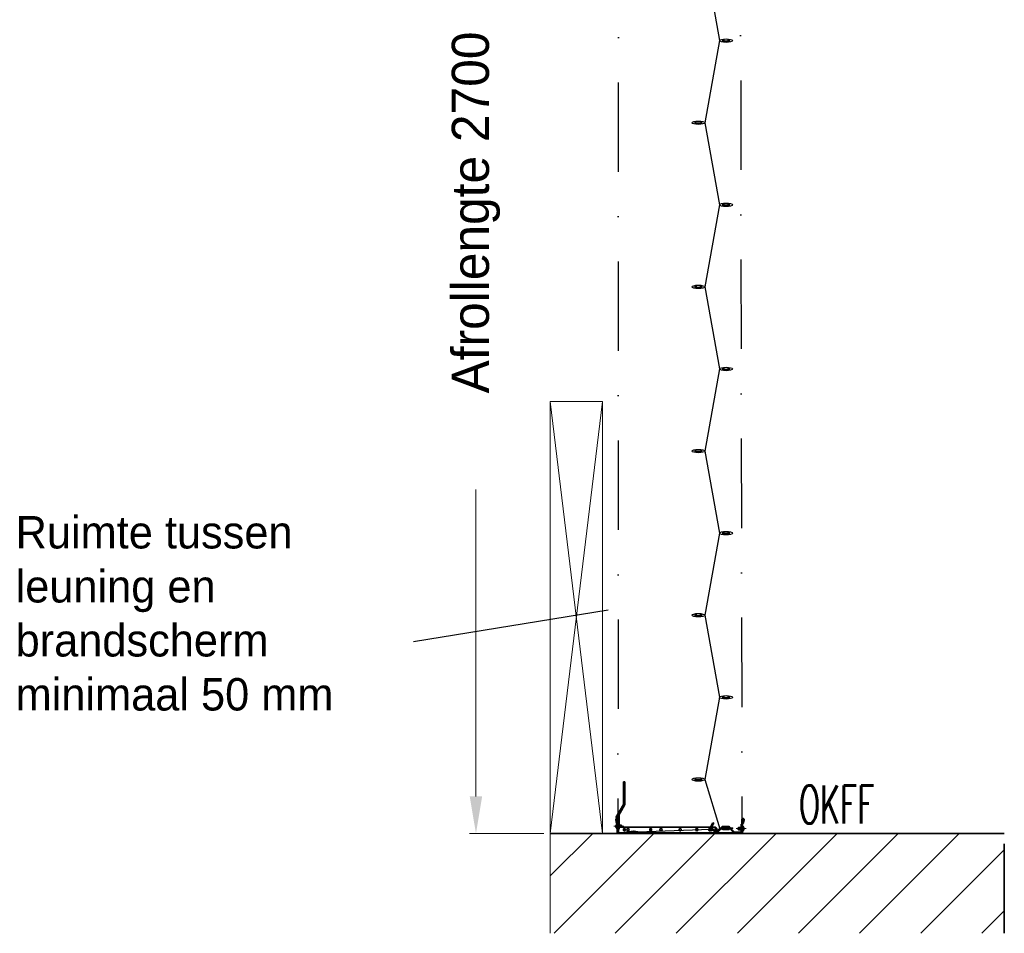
# Model space of a CAD drawing. Extents: x 50445 to 145605, y -10968 to 41989.
# Tile 42 of 256: x 60018 to 62297, y 15429 to 17544. Entities that reach past the tile are written whole.
import ezdxf

# ---------------------------------------------------------------- set-up
doc = ezdxf.new("R2010")
doc.units = 0
doc.header["$LTSCALE"] = 414.30304
doc.header["$MEASUREMENT"] = 0
doc.linetypes.add('DASHDOT', pattern=[1, 0.5, -0.25, 0, -0.25])
doc.linetypes.add('DASHED', pattern=[0.75, 0.5, -0.25])
doc.layers.get('0').update_dxf_attribs({"linetype": 'CONTINUOUS'})
doc.layers.get('Defpoints').update_dxf_attribs({"linetype": 'CONTINUOUS'})
for name, color, linetype, lineweight in [('BESCHRIFTUNG 025', 7, 'CONTINUOUS', 25), ('BLECH', 5, 'CONTINUOUS', 35), ('GEWEBE', 171, 'CONTINUOUS', 25), ('GEWINDELINIEN', 94, 'CONTINUOUS', 18), ('HILFSLINIEN', 3, 'CONTINUOUS', 13), ('LIJN18', 30, 'CONTINUOUS', 18), ('MITTELLINIEN', 7, 'DASHDOT', 18), ('PROMAT', 7, 'CONTINUOUS', 35), ('SCHRAFFUR WÄNDE', 34, 'CONTINUOUS', 18), ('STAHLBAU', 7, 'CONTINUOUS', 35), ('Standard', 7, 'CONTINUOUS', 25), ('UNSICHTBARE', 7, 'DASHED', 18)]:
    doc.layers.add(name, color=color, linetype=linetype, lineweight=lineweight)
doc.styles.add('Isonorm', font='txt.shx')
doc.dimstyles.get("Standard").update_dxf_attribs({"dimtxt": 0.18, "dimasz": 0.18, "dimexe": 0.18, "dimexo": 0.0625, "dimgap": 0.09, "dimtad": 0, "dimtih": 1, "dimtoh": 1, "dimdec": 4, "dimzin": 0, "dimdsep": 46, "dimtxsty": 'Standard', "dimcen": 0.09, "dimadec": 0, "dimazin": 0, "dimtfac": 1, "dimtdec": 4, "dimtofl": 0, "dimtmove": 0, "dimatfit": 3, "dimfxl": 1, "dimtolj": 1, "dimtzin": 0, "dimarcsym": 0})

# ---------------------------------------------------------------- blocks, each defined once
blk = doc.blocks.new('*D548')
at = {"layer": 'Defpoints', "color": 0, "linetype": 'Continuous', "lineweight": 0, "transparency": 16777216}
for p in [(61390.8, 18535.2), (61073.7, 15659.8), (61245.8, 15659.8)]:
    blk.add_point(p, dxfattribs=at)
at = {"layer": 'LIJN18', "color": 0, "linetype": 'Continuous', "lineweight": 0, "transparency": 16777216}
for p, q in [((61375.8, 18535.2), (61058.7, 18535.2)), ((61073.7, 18449.2), (61073.7, 17738.8)), ((61073.7, 15745.8), (61073.7, 16456.2)), ((61230.8, 15659.8), (61058.7, 15659.8))]:
    blk.add_line(p, q, dxfattribs=at)
for points in [[(61059.3, 18449.2), (61088, 18449.2), (61073.7, 18535.2)], [(61059.3, 15745.8), (61088, 15745.8), (61073.7, 15659.8)]]:
    blk.add_solid(points, dxfattribs=at)
at = {"layer": 'LIJN18', "color": 0, "linetype": 'Continuous', "lineweight": 0, "transparency": 16777216, "insert": (61073.7, 17097.5), "char_height": 86, "attachment_point": 5, "rotation": 90}
blk.add_mtext('\\A1;Afrollengte 2700', dxfattribs=at)

msp = doc.modelspace()

# ---------------------------------------------------------------- hatches: boundary and pattern name
at = {"layer": 'SCHRAFFUR WÄNDE'}
h = msp.add_hatch(dxfattribs=at)
h.set_pattern_fill('ANSI31', color=256, scale=32, style=0)
h.set_pattern_definition([(45, (43230.41, 6314.45), (-70.7107, 70.7107), [])])
h.paths.add_polyline_path([(61245.8, 15659.8), (61245.8, 15429), (62296.5, 15429), (62296.5, 15659.8)])

# ---------------------------------------------------------------- linework, layer by layer
at = {"linetype": 'Continuous', "lineweight": 0}
for p, q in [((61366.8, 16659.8), (61245.8, 16659.8)), ((61245.8, 16659.8), (61245.8, 15429)), ((61245.8, 16659.8), (61366.8, 15659.8)), ((61366.8, 16659.8), (61245.8, 15659.8)), ((61366.8, 15659.8), (61366.8, 16659.8)), ((61386.8, 15659.8), (61366.8, 15659.8))]:
    msp.add_line(p, q, dxfattribs=at)
at = {"layer": 'BLECH'}
for p, q in [((61418.2, 15779.8), (61415.2, 15779.8)), ((61415.2, 15779.8), (61415.2, 15727.4)), ((61418.2, 15779.8), (61418.2, 15727.4)), ((61397.7, 15696.8), (61415, 15726.9)), ((61400.3, 15695.3), (61417.6, 15725.4)), ((61402.3, 15703.7), (61402.3, 15669.8)), ((61405.3, 15669.8), (61405.3, 15703.7)), ((61397.4, 15691.8), (61399.1, 15683.5)), ((61400.3, 15695.3), (61397.7, 15696.8)), ((61398.8, 15692.1), (61400.6, 15683.8)), ((61399.1, 15683.5), (61400.6, 15683.8)), ((61400.8, 15692.3), (61400.8, 15662.3)), ((61402.3, 15692.3), (61402.3, 15662.3)), ((61622.2, 15684.6), (61617.5, 15676.3)), ((61624, 15683.6), (61619.2, 15675.3)), ((61622.2, 15684.6), (61624, 15683.6)), ((61687.3, 15665.3), (61687.3, 15681.3)), ((61687.3, 15681.3), (61689.3, 15681.3)), ((61689.3, 15662.3), (61689.3, 15692.3)), ((61689.3, 15665.3), (61689.3, 15681.3)), ((61690.8, 15662.3), (61690.8, 15692.3)), ((61692.8, 15692.1), (61691, 15683.8)), ((61692.5, 15683.5), (61691, 15683.8)), ((61694.3, 15691.8), (61692.5, 15683.5)), ((61402.3, 15669.8), (61405.3, 15669.8)), ((61403.3, 15661.3), (61688.3, 15661.3)), ((61403.3, 15659.8), (61688.3, 15659.8)), ((61403.8, 15674.8), (61403.8, 15659.8)), ((61626.1, 15674.8), (61405.6, 15674.8)), ((61618.1, 15671.5), (61627.1, 15662.5)), ((61619.5, 15672.9), (61628.5, 15663.9)), ((61631.1, 15661.3), (61631.1, 15669.8)), ((61642.6, 15675.1), (61631.3, 15663.9)), ((61644, 15673.7), (61632.8, 15662.5)), ((61644.5, 15675.6), (61660.5, 15675.6)), ((61644.5, 15675.6), (61644.5, 15673.6)), ((61644.5, 15675.6), (61660.5, 15675.6)), ((61644.5, 15675.6), (61644.5, 15673.6)), ((61644.5, 15673.6), (61660.5, 15673.6)), ((61644.5, 15673.6), (61660.5, 15673.6)), ((61645.4, 15676.3), (61657.4, 15676.3)), ((61645.4, 15674.3), (61657.4, 15674.3)), ((61658.8, 15673.7), (61670, 15662.5)), ((61660.2, 15675.1), (61671.4, 15663.9)), ((61660.5, 15675.6), (61660.5, 15673.6)), ((61660.5, 15675.6), (61660.5, 15673.6)), ((61672.8, 15663.3), (61685.3, 15663.3)), ((61672.8, 15661.3), (61685.3, 15661.3))]:
    msp.add_line(p, q, dxfattribs=at)
at = {"layer": 'BLECH', "linetype": 'DASHED'}
for p, q in [((61403.8, 15674.8), (61623.8, 15674.8)), ((61628.8, 15669.8), (61628.8, 15659.8))]:
    msp.add_line(p, q, dxfattribs=at)
at = {"layer": 'BLECH'}
for centre in [(61425.6, 15668.8), (61501.9, 15668.8), (61584.8, 15668.8), (61618.1, 15668.8)]:
    msp.add_circle(centre, 2.6, dxfattribs=at)
for centre, radius, start, end in [((61414.2, 15727.4), 1, 330, 0), ((61414.2, 15727.4), 4, 330, 0), ((61406.3, 15703.7), 4, 150, 180), ((61406.3, 15703.7), 1, 150, 180), ((61399.8, 15692.3), 2.5, 90, 192), ((61399.8, 15692.3), 1, 90, 192), ((61399.8, 15692.3), 2.5, 0, 90), ((61399.8, 15692.3), 1, 0, 90), ((61691.8, 15692.3), 2.5, 90, 180), ((61691.8, 15692.3), 1, 90, 180), ((61691.8, 15692.3), 2.5, 348, 90), ((61691.8, 15692.3), 1, 348, 90), ((61403.3, 15662.3), 2.5, 180, 270), ((61403.3, 15662.3), 1, 180, 270), ((61620.9, 15674.3), 4, 150, 225), ((61620.9, 15674.3), 2, 150, 225), ((61626.1, 15669.8), 5, 0, 90), ((61629.9, 15665.3), 4, 225, 315), ((61629.9, 15665.3), 2, 225, 315), ((61645.4, 15672.3), 4, 90, 135), ((61645.4, 15672.3), 2, 90, 135), ((61657.4, 15672.3), 4, 45, 90), ((61657.4, 15672.3), 2, 45, 90), ((61672.8, 15665.3), 4, 225, 270), ((61672.8, 15665.3), 2, 225, 270), ((61685.3, 15665.3), 2, 270, 0), ((61685.3, 15665.3), 4, 270, 0), ((61688.3, 15662.3), 2.5, 270, 0), ((61688.3, 15662.3), 1, 270, 0)]:
    msp.add_arc(centre, radius, start, end, dxfattribs=at)
at = {"layer": 'BLECH', "linetype": 'DASHED'}
msp.add_arc((61623.8, 15669.8), 5, 0, 90, dxfattribs=at)
for centre in [(61416.9, 15668.8), (61478.2, 15668.8), (61546.3, 15668.8), (61614.6, 15668.8)]:
    msp.add_ellipse(centre, major_axis=(0, -3), ratio=0.707107, dxfattribs=at)
at = {"layer": 'GEWEBE'}
for p, q in [((61603.5, 17685.2), (61637.5, 17495.2)), ((61637.5, 17495.2), (61603.5, 17305.2)), ((61603.5, 17305.2), (61637.5, 17115.2)), ((61637.5, 17115.2), (61603.5, 16925.2)), ((61603.5, 16925.2), (61637.5, 16735.2)), ((61637.5, 16735.2), (61603.5, 16545.2)), ((61603.5, 16545.2), (61637.5, 16355.2)), ((61637.5, 16355.2), (61603.5, 16165.2)), ((61603.5, 16165.2), (61637.5, 15975.2)), ((61637.5, 15975.2), (61603.5, 15785.2)), ((61603.5, 15785.2), (61638, 15670.7)), ((61448.1, 15664), (61638, 15670.7))]:
    msp.add_line(p, q, dxfattribs=at)
for centre, major_axis, ratio in [((61652.5, 17495.2), (15, 0), 0.266667), ((61588.5, 17305.2), (15, 0), 0.266667), ((61652.5, 17115.2), (15, 0), 0.266667), ((61588.5, 16925.2), (15, 0), 0.266667), ((61652.5, 16735.2), (15, 0), 0.266667), ((61588.5, 16545.2), (15, 0), 0.266667), ((61652.5, 16355.2), (15, 0), 0.266667), ((61588.5, 16165.2), (15, 0), 0.266667), ((61652.5, 15975.2), (15, 0), 0.266667), ((61588.5, 15785.2), (15, 0), 0.266667), ((61433.1, 15663.3), (15, 0.7), 0.133556), ((61653, 15671.4), (15, 0.7), 0.133556)]:
    msp.add_ellipse(centre, major_axis=major_axis, ratio=ratio, dxfattribs=at)
at = {"layer": 'GEWINDELINIEN'}
for p, q in [((61400.8, 15679), (61410.8, 15679)), ((61400.8, 15674.7), (61410.8, 15674.7)), ((61690.8, 15673.5), (61680.8, 15673.5)), ((61690.8, 15669.2), (61680.8, 15669.2))]:
    msp.add_line(p, q, dxfattribs=at)
at = {"layer": 'HILFSLINIEN'}
for p, q in [((61416.2, 15779.8), (61416.2, 15727.4)), ((61398.6, 15696.3), (61415.9, 15726.4)), ((61415.9, 15726.4), (61404.6, 15704.7)), ((61404.3, 15669.8), (61404.3, 15703.7)), ((61623.4, 15683.9), (61618.6, 15675.6)), ((61688, 15665.3), (61688, 15681.3)), ((61406.8, 15676.8), (61400.6, 15676.8)), ((61619.4, 15674.1), (61617, 15673.8)), ((61617.5, 15676.3), (61618.1, 15671.5)), ((61619, 15672.4), (61628.1, 15663.4)), ((61619.2, 15675.3), (61619.5, 15672.9)), ((61627.1, 15662.5), (61632.8, 15662.5)), ((61628.5, 15663.9), (61631.3, 15663.9)), ((61629.9, 15663.9), (61629.9, 15661.3)), ((61631.8, 15663.4), (61643.5, 15674.2)), ((61645.4, 15676.3), (61642.6, 15675.1)), ((61643.9, 15676), (61644.7, 15674)), ((61645.4, 15674.3), (61644, 15673.7)), ((61645.4, 15675), (61657.4, 15675)), ((61657.4, 15676.3), (61660.2, 15675.1)), ((61657.4, 15674.3), (61658.8, 15673.7)), ((61658.9, 15676), (61658.1, 15674)), ((61659.2, 15674.2), (61671.1, 15663.3)), ((61670, 15662.5), (61672.8, 15661.3)), ((61671.3, 15661.6), (61672.1, 15663.6)), ((61671.4, 15663.9), (61672.8, 15663.3)), ((61672.8, 15662.6), (61685.3, 15662.6)), ((61682.8, 15671.3), (61695.2, 15671.3)), ((61685.3, 15663.3), (61687.3, 15665.3)), ((61689.3, 15665.3), (61685.3, 15661.3)), ((61688.1, 15662.5), (61686.3, 15664.3))]:
    msp.add_line(p, q, dxfattribs=at)
for centre, radius, start, end in [((61414.2, 15727.4), 2, 330, 0), ((61406.3, 15703.7), 2, 150, 180), ((61620.9, 15674.3), 2.67, 150.3844, 225), ((61629.9, 15665.3), 2.67, 225, 315.3167), ((61645.4, 15672.3), 2.67, 90, 135), ((61657.4, 15672.3), 2.67, 45, 90), ((61672.8, 15665.3), 2.67, 229.8116, 270), ((61685.3, 15665.3), 2.67, 270, 0)]:
    msp.add_arc(centre, radius, start, end, dxfattribs=at)
at = {"layer": 'LIJN18', "linetype": 'ByBlock', "lineweight": -2}
msp.add_lwpolyline([(61379.6, 16176.9), (60929.5, 16103.5)], dxfattribs=at)
at = {"layer": 'MITTELLINIEN'}
for p, q in [((61392.8, 15676.8), (61415.8, 15676.8)), ((61698.8, 15671.3), (61675.8, 15671.3))]:
    msp.add_line(p, q, dxfattribs=at)
at = {"layer": 'PROMAT'}
msp.add_line((62296.5, 15659.8), (61245.8, 15659.8), dxfattribs=at)
at = {"layer": 'PROMAT', "linetype": 'DASHDOT'}
msp.add_line((62296.5, 15429), (62296.5, 15659.8), dxfattribs=at)
at = {"layer": 'STAHLBAU'}
for p, q in [((61645, 17495.3), (61645, 17496.3)), ((61645.1, 17495.2), (61645, 17495.3)), ((61645.1, 17495.2), (61645, 17495)), ((61645, 17494), (61645, 17495)), ((61645.5, 17496.8), (61647.2, 17496.8)), ((61645.5, 17493.5), (61659.5, 17493.5)), ((61645.7, 17494.2), (61645.7, 17496.2)), ((61645.7, 17496.2), (61647.2, 17496.2)), ((61645.7, 17494.2), (61659.2, 17494.2)), ((61647.2, 17496.2), (61647.2, 17496.8)), ((61659.5, 17496.8), (61657.7, 17496.8)), ((61657.7, 17496.2), (61657.7, 17496.8)), ((61659.2, 17496.2), (61657.7, 17496.2)), ((61659.2, 17494.2), (61659.2, 17496.2)), ((61659.8, 17495.2), (61660, 17495.3)), ((61659.8, 17495.2), (61660, 17495)), ((61660, 17495.3), (61660, 17496.3)), ((61660, 17494), (61660, 17495)), ((61581, 17305.3), (61581, 17306.3)), ((61581.1, 17305.2), (61581, 17305.3)), ((61581.1, 17305.2), (61581, 17305)), ((61581, 17304), (61581, 17305)), ((61581.5, 17306.8), (61583.2, 17306.8)), ((61581.5, 17303.5), (61595.5, 17303.5)), ((61581.7, 17304.2), (61581.7, 17306.2)), ((61581.7, 17306.2), (61583.2, 17306.2)), ((61581.7, 17304.2), (61595.2, 17304.2)), ((61583.2, 17306.2), (61583.2, 17306.8)), ((61595.5, 17306.8), (61593.7, 17306.8)), ((61593.7, 17306.2), (61593.7, 17306.8)), ((61595.2, 17306.2), (61593.7, 17306.2)), ((61595.2, 17304.2), (61595.2, 17306.2)), ((61595.8, 17305.2), (61596, 17305.3)), ((61595.8, 17305.2), (61596, 17305)), ((61596, 17305.3), (61596, 17306.3)), ((61596, 17304), (61596, 17305)), ((61645, 17115.3), (61645, 17116.3)), ((61645.1, 17115.2), (61645, 17115.3)), ((61645.1, 17115.2), (61645, 17115)), ((61645, 17114), (61645, 17115)), ((61645.5, 17116.8), (61647.2, 17116.8)), ((61645.7, 17114.2), (61645.7, 17116.2)), ((61645.7, 17116.2), (61647.2, 17116.2)), ((61647.2, 17116.2), (61647.2, 17116.8)), ((61659.5, 17116.8), (61657.7, 17116.8)), ((61657.7, 17116.2), (61657.7, 17116.8)), ((61659.2, 17116.2), (61657.7, 17116.2)), ((61659.2, 17114.2), (61659.2, 17116.2)), ((61659.8, 17115.2), (61660, 17115.3)), ((61659.8, 17115.2), (61660, 17115)), ((61660, 17115.3), (61660, 17116.3)), ((61660, 17114), (61660, 17115)), ((61645.5, 17113.5), (61659.5, 17113.5)), ((61645.7, 17114.2), (61659.2, 17114.2)), ((61581, 16925.3), (61581, 16926.3)), ((61581.1, 16925.2), (61581, 16925.3)), ((61581.1, 16925.2), (61581, 16925)), ((61581, 16924), (61581, 16925)), ((61581.5, 16926.8), (61583.2, 16926.8)), ((61581.5, 16923.5), (61595.5, 16923.5)), ((61581.7, 16924.2), (61581.7, 16926.2)), ((61581.7, 16926.2), (61583.2, 16926.2)), ((61581.7, 16924.2), (61595.2, 16924.2)), ((61583.2, 16926.2), (61583.2, 16926.8)), ((61595.5, 16926.8), (61593.7, 16926.8)), ((61593.7, 16926.2), (61593.7, 16926.8)), ((61595.2, 16926.2), (61593.7, 16926.2)), ((61595.2, 16924.2), (61595.2, 16926.2)), ((61595.8, 16925.2), (61596, 16925.3)), ((61595.8, 16925.2), (61596, 16925)), ((61596, 16925.3), (61596, 16926.3)), ((61596, 16924), (61596, 16925)), ((61645, 16735.3), (61645, 16736.3)), ((61645.1, 16735.2), (61645, 16735.3)), ((61645.1, 16735.2), (61645, 16735)), ((61645, 16734), (61645, 16735)), ((61645.5, 16736.8), (61647.2, 16736.8)), ((61645.5, 16733.5), (61659.5, 16733.5)), ((61645.7, 16734.2), (61645.7, 16736.2)), ((61645.7, 16736.2), (61647.2, 16736.2)), ((61645.7, 16734.2), (61659.2, 16734.2)), ((61647.2, 16736.2), (61647.2, 16736.8)), ((61659.5, 16736.8), (61657.7, 16736.8)), ((61657.7, 16736.2), (61657.7, 16736.8)), ((61659.2, 16736.2), (61657.7, 16736.2)), ((61659.2, 16734.2), (61659.2, 16736.2)), ((61659.8, 16735.2), (61660, 16735.3)), ((61659.8, 16735.2), (61660, 16735)), ((61660, 16735.3), (61660, 16736.3)), ((61660, 16734), (61660, 16735)), ((61581, 16545.3), (61581, 16546.3)), ((61581.1, 16545.2), (61581, 16545.3)), ((61581.1, 16545.2), (61581, 16545)), ((61581, 16544), (61581, 16545)), ((61581.5, 16546.8), (61583.2, 16546.8)), ((61581.7, 16544.2), (61581.7, 16546.2)), ((61581.7, 16546.2), (61583.2, 16546.2)), ((61583.2, 16546.2), (61583.2, 16546.8)), ((61595.5, 16546.8), (61593.7, 16546.8)), ((61593.7, 16546.2), (61593.7, 16546.8)), ((61595.2, 16546.2), (61593.7, 16546.2)), ((61595.2, 16544.2), (61595.2, 16546.2)), ((61595.8, 16545.2), (61596, 16545.3)), ((61595.8, 16545.2), (61596, 16545)), ((61596, 16545.3), (61596, 16546.3)), ((61596, 16544), (61596, 16545)), ((61581.5, 16543.5), (61595.5, 16543.5)), ((61581.7, 16544.2), (61595.2, 16544.2)), ((61645, 16355.3), (61645, 16356.3)), ((61645.1, 16355.2), (61645, 16355.3)), ((61645.1, 16355.2), (61645, 16355)), ((61645, 16354), (61645, 16355)), ((61645.5, 16356.8), (61647.2, 16356.8)), ((61645.5, 16353.5), (61659.5, 16353.5)), ((61645.7, 16354.2), (61645.7, 16356.2)), ((61645.7, 16356.2), (61647.2, 16356.2)), ((61645.7, 16354.2), (61659.2, 16354.2)), ((61647.2, 16356.2), (61647.2, 16356.8)), ((61659.5, 16356.8), (61657.7, 16356.8)), ((61657.7, 16356.2), (61657.7, 16356.8)), ((61659.2, 16356.2), (61657.7, 16356.2)), ((61659.2, 16354.2), (61659.2, 16356.2)), ((61659.8, 16355.2), (61660, 16355.3)), ((61659.8, 16355.2), (61660, 16355)), ((61660, 16355.3), (61660, 16356.3)), ((61660, 16354), (61660, 16355)), ((61581, 16165.3), (61581, 16166.3)), ((61581.1, 16165.2), (61581, 16165.3)), ((61581.1, 16165.2), (61581, 16165)), ((61581, 16164), (61581, 16165)), ((61581.5, 16166.8), (61583.2, 16166.8)), ((61581.5, 16163.5), (61595.5, 16163.5)), ((61581.7, 16164.2), (61581.7, 16166.2)), ((61581.7, 16166.2), (61583.2, 16166.2)), ((61581.7, 16164.2), (61595.2, 16164.2)), ((61583.2, 16166.2), (61583.2, 16166.8)), ((61595.5, 16166.8), (61593.7, 16166.8)), ((61593.7, 16166.2), (61593.7, 16166.8)), ((61595.2, 16166.2), (61593.7, 16166.2)), ((61595.2, 16164.2), (61595.2, 16166.2)), ((61595.8, 16165.2), (61596, 16165.3)), ((61595.8, 16165.2), (61596, 16165)), ((61596, 16165.3), (61596, 16166.3)), ((61596, 16164), (61596, 16165)), ((61645, 15975.3), (61645, 15976.3)), ((61645.1, 15975.2), (61645, 15975.3)), ((61645.1, 15975.2), (61645, 15975)), ((61645.5, 15976.8), (61647.2, 15976.8)), ((61645.7, 15974.2), (61645.7, 15976.2)), ((61645.7, 15976.2), (61647.2, 15976.2)), ((61647.2, 15976.2), (61647.2, 15976.8)), ((61659.5, 15976.8), (61657.7, 15976.8)), ((61657.7, 15976.2), (61657.7, 15976.8)), ((61659.2, 15976.2), (61657.7, 15976.2)), ((61659.2, 15974.2), (61659.2, 15976.2)), ((61659.8, 15975.2), (61660, 15975.3)), ((61659.8, 15975.2), (61660, 15975)), ((61660, 15975.3), (61660, 15976.3)), ((61645, 15974), (61645, 15975)), ((61645.5, 15973.5), (61659.5, 15973.5)), ((61645.7, 15974.2), (61659.2, 15974.2)), ((61660, 15974), (61660, 15975)), ((61581, 15785.3), (61581, 15786.3)), ((61581.1, 15785.2), (61581, 15785.3)), ((61581.1, 15785.2), (61581, 15785)), ((61581, 15784), (61581, 15785)), ((61581.5, 15786.8), (61583.2, 15786.8)), ((61581.5, 15783.5), (61595.5, 15783.5)), ((61581.7, 15784.2), (61581.7, 15786.2)), ((61581.7, 15786.2), (61583.2, 15786.2)), ((61581.7, 15784.2), (61595.2, 15784.2)), ((61583.2, 15786.2), (61583.2, 15786.8)), ((61595.5, 15786.8), (61593.7, 15786.8)), ((61593.7, 15786.2), (61593.7, 15786.8)), ((61595.2, 15786.2), (61593.7, 15786.2)), ((61595.2, 15784.2), (61595.2, 15786.2)), ((61595.8, 15785.2), (61596, 15785.3)), ((61595.8, 15785.2), (61596, 15785)), ((61596, 15785.3), (61596, 15786.3)), ((61596, 15784), (61596, 15785)), ((61397.8, 15678.8), (61397.8, 15674.8)), ((61399.8, 15682.8), (61399.8, 15670.8)), ((61399.8, 15682.8), (61400.8, 15682.8)), ((61400.8, 15682.8), (61400.8, 15670.8)), ((61400.8, 15679.3), (61410.5, 15679.3)), ((61410.5, 15679.3), (61410.5, 15674.3)), ((61410.5, 15679.3), (61410.8, 15679)), ((61410.8, 15679), (61410.8, 15674.7)), ((61400.8, 15670.8), (61399.8, 15670.8)), ((61400.8, 15674.3), (61410.5, 15674.3)), ((61410.5, 15674.3), (61410.8, 15674.7)), ((61425.4, 15663), (61425.3, 15664)), ((61425.5, 15662.9), (61425.4, 15663)), ((61425.5, 15662.9), (61425.4, 15662.7)), ((61425.5, 15661.7), (61425.4, 15662.7)), ((61425.8, 15664.6), (61427.6, 15664.6)), ((61426, 15661.3), (61440, 15662)), ((61426.1, 15663.9), (61427.6, 15664)), ((61426.2, 15661.9), (61426.1, 15663.9)), ((61426.2, 15661.9), (61439.6, 15662.6)), ((61427.6, 15664), (61427.6, 15664.6)), ((61439.8, 15665.3), (61438, 15665.2)), ((61438.1, 15664.5), (61438, 15665.2)), ((61439.5, 15664.6), (61438.1, 15664.5)), ((61439.6, 15662.6), (61439.5, 15664.6)), ((61440.2, 15663.6), (61440.4, 15663.8)), ((61440.2, 15663.6), (61440.4, 15663.5)), ((61440.4, 15663.8), (61440.3, 15664.8)), ((61440.4, 15662.5), (61440.4, 15663.5)), ((61645, 15671.1), (61645, 15672.1)), ((61645, 15671.1), (61645, 15672.1)), ((61645.1, 15671), (61645, 15671.1)), ((61645.1, 15671), (61645, 15671.1)), ((61645.1, 15671), (61645, 15670.8)), ((61645.1, 15671), (61645, 15670.8)), ((61645, 15669.8), (61645, 15670.8)), ((61645, 15669.8), (61645, 15670.8)), ((61645.5, 15672.6), (61647.2, 15672.6)), ((61645.5, 15672.6), (61647.2, 15672.6)), ((61645.5, 15669.3), (61659.5, 15669.3)), ((61645.5, 15669.3), (61659.5, 15669.3)), ((61645.7, 15670), (61645.7, 15672)), ((61645.7, 15672), (61647.2, 15672)), ((61645.7, 15670), (61645.7, 15672)), ((61645.7, 15672), (61647.2, 15672)), ((61645.7, 15670), (61659.2, 15670)), ((61645.7, 15670), (61659.2, 15670)), ((61647.2, 15672), (61647.2, 15672.6)), ((61647.2, 15672), (61647.2, 15672.6)), ((61659.5, 15672.6), (61657.7, 15672.6)), ((61657.7, 15672), (61657.7, 15672.6)), ((61659.5, 15672.6), (61657.7, 15672.6)), ((61657.7, 15672), (61657.7, 15672.6)), ((61659.2, 15672), (61657.7, 15672)), ((61659.2, 15672), (61657.7, 15672)), ((61659.2, 15670), (61659.2, 15672)), ((61659.2, 15670), (61659.2, 15672)), ((61659.8, 15671), (61660, 15671.1)), ((61659.8, 15671), (61660, 15671.1)), ((61659.8, 15671), (61660, 15670.8)), ((61659.8, 15671), (61660, 15670.8)), ((61660, 15671.1), (61660, 15672.1)), ((61660, 15671.1), (61660, 15672.1)), ((61660, 15669.8), (61660, 15670.8)), ((61660, 15669.8), (61660, 15670.8)), ((61681.2, 15673.8), (61680.8, 15673.5)), ((61680.8, 15669.2), (61680.8, 15673.5)), ((61681.2, 15668.8), (61680.8, 15669.2)), ((61681.2, 15668.8), (61681.2, 15673.8)), ((61690.8, 15673.8), (61681.2, 15673.8)), ((61690.8, 15668.8), (61681.2, 15668.8)), ((61690.8, 15665.3), (61690.8, 15677.3)), ((61690.8, 15677.3), (61691.8, 15677.3)), ((61691.8, 15665.3), (61690.8, 15665.3)), ((61691.8, 15665.3), (61691.8, 15677.3)), ((61693.8, 15669.3), (61693.8, 15673.3))]:
    msp.add_line(p, q, dxfattribs=at)
for centre, radius, start, end in [((61645.5, 17496.3), 0.5, 90, 180), ((61645.5, 17494), 0.5, 180, 270), ((61659.5, 17496.3), 0.5, 0, 90), ((61659.5, 17494), 0.5, 270, 0), ((61581.5, 17306.3), 0.5, 90, 180), ((61581.5, 17304), 0.5, 180, 270), ((61595.5, 17306.3), 0.5, 0, 90), ((61595.5, 17304), 0.5, 270, 0), ((61645.5, 17116.3), 0.5, 90, 180), ((61659.5, 17116.3), 0.5, 0, 90), ((61645.5, 17114), 0.5, 180, 270), ((61659.5, 17114), 0.5, 270, 0), ((61581.5, 16926.3), 0.5, 90, 180), ((61581.5, 16924), 0.5, 180, 270), ((61595.5, 16926.3), 0.5, 0, 90), ((61595.5, 16924), 0.5, 270, 0), ((61645.5, 16736.3), 0.5, 90, 180), ((61645.5, 16734), 0.5, 180, 270), ((61659.5, 16736.3), 0.5, 0, 90), ((61659.5, 16734), 0.5, 270, 0), ((61581.5, 16546.3), 0.5, 90, 180), ((61595.5, 16546.3), 0.5, 0, 90), ((61581.5, 16544), 0.5, 180, 270), ((61595.5, 16544), 0.5, 270, 0), ((61645.5, 16356.3), 0.5, 90, 180), ((61645.5, 16354), 0.5, 180, 270), ((61659.5, 16356.3), 0.5, 0, 90), ((61659.5, 16354), 0.5, 270, 0), ((61581.5, 16166.3), 0.5, 90, 180), ((61581.5, 16164), 0.5, 180, 270), ((61595.5, 16166.3), 0.5, 0, 90), ((61595.5, 16164), 0.5, 270, 0), ((61645.5, 15976.3), 0.5, 90, 180), ((61659.5, 15976.3), 0.5, 0, 90), ((61645.5, 15974), 0.5, 180, 270), ((61659.5, 15974), 0.5, 270, 0), ((61581.5, 15786.3), 0.5, 90, 180), ((61581.5, 15784), 0.5, 180, 270), ((61595.5, 15786.3), 0.5, 0, 90), ((61595.5, 15784), 0.5, 270, 0), ((61401.6, 15677.8), 3.89, 117.0242, 165.6562), ((61401.6, 15675.8), 3.89, 194.3438, 242.9758), ((61425.8, 15664.1), 0.5, 92.8524, 182.8524), ((61426, 15661.8), 0.5, 182.8524, 272.8524), ((61439.8, 15664.8), 0.5, 2.8524, 92.8524), ((61439.9, 15662.5), 0.5, 272.8524, 2.8524), ((61645.5, 15672.1), 0.5, 90, 180), ((61645.5, 15672.1), 0.5, 90, 180), ((61645.5, 15669.8), 0.5, 180, 270), ((61645.5, 15669.8), 0.5, 180, 270), ((61659.5, 15672.1), 0.5, 0, 90), ((61659.5, 15672.1), 0.5, 0, 90), ((61659.5, 15669.8), 0.5, 270, 0), ((61659.5, 15669.8), 0.5, 270, 0), ((61690, 15672.3), 3.89, 14.3438, 62.9758), ((61690, 15670.3), 3.89, 297.0242, 345.6562)]:
    msp.add_arc(centre, radius, start, end, dxfattribs=at)
at = {"layer": 'Standard', "linetype": 'DASHDOT'}
for p, q in [((61403.8, 18641.8), (61402.3, 15669.5)), ((61684.3, 18646.3), (61689.3, 15666.2))]:
    msp.add_line(p, q, dxfattribs=at)
at = {"layer": 'Standard'}
msp.add_line((61448.1, 15664), (61462.7, 15664), dxfattribs=at)
at = {"layer": 'UNSICHTBARE'}
for p, q in [((61399.8, 15674.5), (61399.8, 15679.2)), ((61397.8, 15678.5), (61400.1, 15678.5)), ((61397.8, 15677.7), (61400.1, 15677.7)), ((61397.8, 15675.9), (61400.1, 15675.9)), ((61397.8, 15675.1), (61400.1, 15675.1)), ((61401.1, 15676.8), (61400.1, 15678.5)), ((61400.1, 15675.1), (61400.1, 15678.5)), ((61401.1, 15676.8), (61400.1, 15675.1)), ((61690.5, 15671.3), (61691.5, 15673)), ((61690.5, 15671.3), (61691.5, 15669.6)), ((61693.8, 15673), (61691.5, 15673)), ((61691.5, 15673), (61691.5, 15669.6)), ((61693.8, 15672.2), (61691.5, 15672.2)), ((61693.8, 15670.4), (61691.5, 15670.4)), ((61693.8, 15669.6), (61691.5, 15669.6)), ((61691.8, 15673.7), (61691.8, 15669))]:
    msp.add_line(p, q, dxfattribs=at)

# ---------------------------------------------------------------- texts
at = {"layer": 'BESCHRIFTUNG 025', "style": 'Isonorm', "width": 0.589286}
msp.add_text('OKFF', height=87.5, dxfattribs=at).set_placement((61821.3, 15683.3))
at = {"layer": 'LIJN18', "linetype": 'Continuous', "lineweight": 0, "insert": (60008.2, 16394.8), "char_height": 75, "width": 921.947, "attachment_point": 1}
msp.add_mtext('Ruimte tussen leuning en brandscherm minimaal 50 mm', dxfattribs=at)

# ---------------------------------------------------------------- dimensions: what is measured, and where the dimension line sits
at = {"layer": 'LIJN18', "linetype": 'Continuous', "lineweight": 0}
dim = msp.add_linear_dim(base=(61073.7, 15659.8), p1=(61390.8, 18535.2), p2=(61245.8, 15659.8), angle=90, text='Afrollengte 2700', dimstyle='Standard', override={"dimtxt": 86, "dimasz": 86, "dimexe": 15, "dimexo": 15, "dimgap": 25, "dimtad": 1, "dimdec": 0, "dimdsep": 0, "dimpost": '<>', "dimlwd": 0, "dimlwe": 0}, dxfattribs=at)
dim.commit()
dim.dimension.update_dxf_attribs({"geometry": '*D548', "text_midpoint": (61073.7, 17097.5), "text_rotation": 90})

doc.saveas('drawing.dxf')
